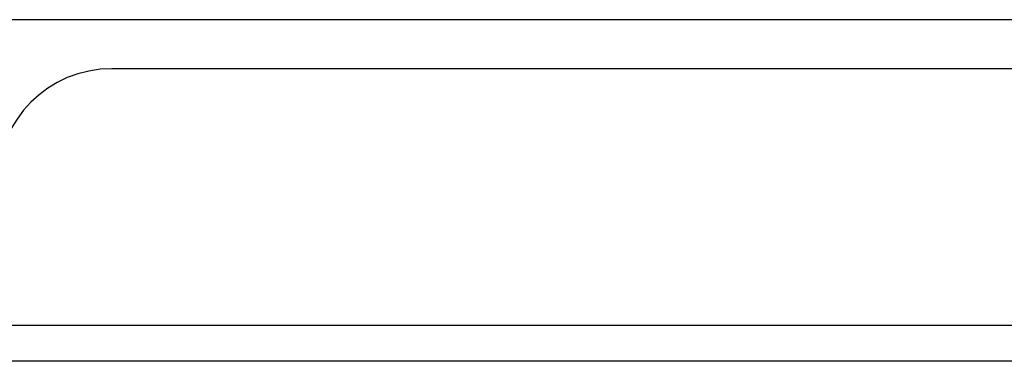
# Model space of a CAD drawing. Header units: inches. Extents: x 12 to 399, y 35 to 190.
# Tile 14 of 256: x 34.401 to 37.09, y 35.591 to 36.525. Entities that reach past the tile are written whole.
import ezdxf

# ---------------------------------------------------------------- set-up
doc = ezdxf.new("R2010")
doc.units = ezdxf.units.IN
doc.header["$MEASUREMENT"] = 0
doc.layers.add('Visible Edges(ANSI)', color=7, linetype='Continuous', lineweight=25)
doc.layers.add('Visible Tangent Edges(ANSI)', color=7, linetype='Continuous', lineweight=25)

msp = doc.modelspace()

# ---------------------------------------------------------------- linework, layer by layer
at = {"layer": 'Visible Edges(ANSI)'}
for p, q in [((34.1732, 36.5246), (48.5979, 36.5246)), ((48.1183, 36.3906), (34.6528, 36.3906)), ((53.8623, 35.5906), (12.2573, 35.5906))]:
    msp.add_line(p, q, dxfattribs=at)
msp.add_arc((34.6528, 36.0786), 0.312, 90, 180, dxfattribs=at)
at = {"layer": 'Visible Tangent Edges(ANSI)'}
msp.add_line((12.2573, 35.6896), (53.8623, 35.6896), dxfattribs=at)

doc.saveas('drawing.dxf')
